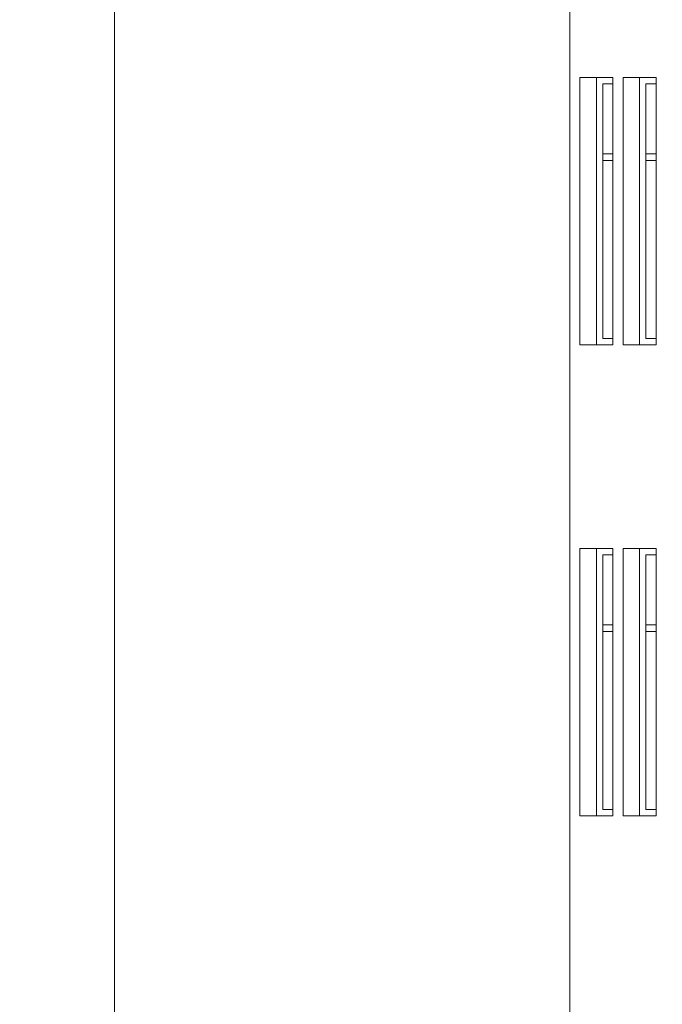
# Model space of a CAD drawing. Header units: millimetres. Extents: x 72202 to 304796, y 21658 to 519946.
# Tile 103 of 139: x 207679 to 208184, y 221667 to 222440. Entities that reach past the tile are written whole.
import ezdxf

# ---------------------------------------------------------------- set-up
doc = ezdxf.new("R2010")
doc.units = ezdxf.units.MM
doc.layers.add('LINIA CIENKA', color=7, linetype='Continuous', lineweight=13)
doc.layers.add('OPISY', color=253, linetype='Continuous', lineweight=9)
doc.styles.get("Standard").update_dxf_attribs({"font": 'ARIALN.TTF', "width": 0.75})

msp = doc.modelspace()

# ---------------------------------------------------------------- linework, layer by layer
at = {"layer": 'LINIA CIENKA'}
for p, q in [((208110.967, 221270.846), (208110.967, 222634.846)), ((208144.902, 222394.846), (208119.057, 222394.846)), ((208119.057, 222184.846), (208119.057, 222394.846)), ((208144.902, 222394.846), (208144.902, 222184.846)), ((208178.824, 222394.846), (208152.979, 222394.846)), ((208152.979, 222184.846), (208152.979, 222394.846)), ((208178.824, 222394.846), (208178.824, 222184.846)), ((208144.902, 222184.846), (208119.057, 222184.846)), ((208144.902, 222184.846), (208119.057, 222184.846)), ((208178.824, 222184.846), (208152.979, 222184.846)), ((208178.824, 222184.846), (208152.979, 222184.846)), ((208144.902, 222024.846), (208119.057, 222024.846)), ((208119.057, 221814.846), (208119.057, 222024.846)), ((208144.902, 222024.846), (208144.902, 221814.846)), ((208178.824, 222024.846), (208152.979, 222024.846)), ((208152.979, 221814.846), (208152.979, 222024.846)), ((208178.824, 222024.846), (208178.824, 221814.846)), ((208144.902, 221814.846), (208119.057, 221814.846)), ((208178.824, 221814.846), (208152.979, 221814.846))]:
    msp.add_line(p, q, dxfattribs=at)
at = {"layer": 'LINIA CIENKA', "color": 8}
for p, q in [((208131.98, 222394.846), (208131.98, 222184.846)), ((208144.902, 222389.846), (208136.98, 222389.846)), ((208136.98, 222389.846), (208136.98, 222189.846)), ((208165.901, 222394.846), (208165.901, 222184.846)), ((208178.824, 222389.846), (208170.901, 222389.846)), ((208170.901, 222389.846), (208170.901, 222189.846)), ((208144.902, 222334.846), (208136.98, 222334.846)), ((208178.824, 222334.846), (208170.901, 222334.846)), ((208144.902, 222329.846), (208136.98, 222329.846)), ((208178.824, 222329.846), (208170.901, 222329.846)), ((208144.902, 222189.846), (208136.98, 222189.846)), ((208178.824, 222189.846), (208170.901, 222189.846)), ((208131.98, 222024.846), (208131.98, 221814.846)), ((208144.902, 222019.846), (208136.98, 222019.846)), ((208136.98, 222019.846), (208136.98, 221819.846)), ((208165.901, 222024.846), (208165.901, 221814.846)), ((208178.824, 222019.846), (208170.901, 222019.846)), ((208170.901, 222019.846), (208170.901, 221819.846)), ((208144.902, 221964.846), (208136.98, 221964.846)), ((208178.824, 221964.846), (208170.901, 221964.846)), ((208144.902, 221959.846), (208136.98, 221959.846)), ((208178.824, 221959.846), (208170.901, 221959.846)), ((208144.902, 221819.846), (208136.98, 221819.846)), ((208178.824, 221819.846), (208170.901, 221819.846))]:
    msp.add_line(p, q, dxfattribs=at)
at = {"layer": 'LINIA CIENKA'}
msp.add_lwpolyline([(207753.292, 220675.846), (207753.292, 223503.294), (211583.292, 223503.294), (211583.292, 220675.846)], close=True, dxfattribs=at)

# ---------------------------------------------------------------- texts
at = {"layer": 'OPISY', "insert": (204233.098, 222140.047), "char_height": 30, "width": 385.25632, "attachment_point": 1}
msp.add_mtext('\\pi-90,l120,t120;HALL WEJŚCIOWY', dxfattribs=at)

doc.saveas('drawing.dxf')
